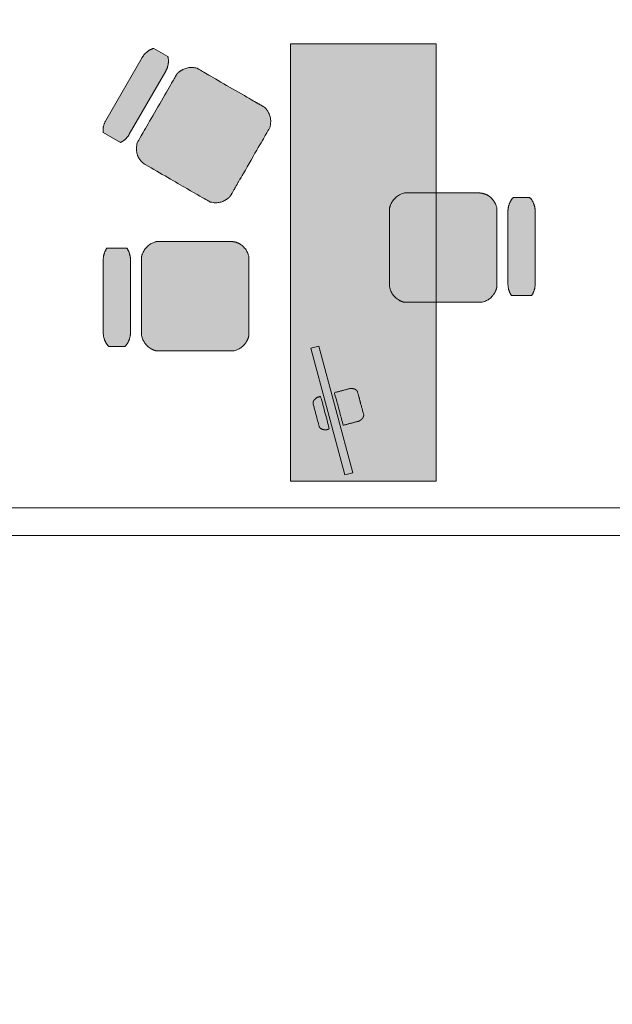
# Model space of a CAD drawing. Header units: millimetres. Extents: x -117530 to 51532, y -61772 to 24900.
# Tile 53 of 175: x -42451 to -40009, y -25754 to -21700. Entities that reach past the tile are written whole.
import ezdxf

# ---------------------------------------------------------------- set-up
doc = ezdxf.new("R2010")
doc.units = ezdxf.units.MM
doc.header["$LTSCALE"] = 254
doc.linetypes.add('Dash Style-6', pattern=[0.833282, 0.416718, -0.416565])
for name, color, linetype, lineweight in [('0.01 None', 7, 'Continuous', 0), ('aanzicht', 7, 'Continuous', 0), ('aanzicht lijn', 7, 'Continuous', 0), ('HATCH_REACTORS', 7, 'Continuous', 0), ('inrichtingen-los', 7, 'Continuous', 0), ('wanden_vloeren ontwerp nieuw', 7, 'Continuous', 0)]:
    doc.layers.add(name, color=color, linetype=linetype, lineweight=lineweight)
picture_1 = doc.add_image_def('image5.jpg', size_in_pixel=(298, 450))
picture_2 = doc.add_image_def('image10.jpg', size_in_pixel=(298, 450))

# ---------------------------------------------------------------- blocks, each defined once
blk = doc.blocks.new('Group-32-1')
at = {"layer": '0.01 None', "linetype": 'Continuous', "lineweight": 0, "true_color": 0x99aa33}
for points in [[(-92190.2, -13741.5), (-92188.4, -13741.5), (-92186.6, -13741.6), (-92184.7, -13741.7), (-92182.9, -13741.9), (-92181.1, -13742.1), (-92179.4, -13742.3), (-92177.6, -13742.6), (-92175.8, -13742.9), (-92174, -13743.3), (-92172.3, -13743.8), (-92170.5, -13744.2), (-92168.8, -13744.7), (-92167.1, -13745.3), (-92165.3, -13745.9), (-92163.6, -13746.5), (-92162, -13747.2), (-92160.3, -13747.9), (-92158.7, -13748.7), (-92157, -13749.5), (-92155.4, -13750.4), (-92153.8, -13751.3), (-92152.3, -13752.2), (-92150.7, -13753.1), (-92149.2, -13754.1), (-92147.7, -13755.2), (-92146.3, -13756.3), (-92144.8, -13757.4), (-92143.4, -13758.5), (-92142, -13759.7), (-92140.7, -13760.9), (-92139.4, -13762.2), (-92138.1, -13763.5), (-92136.8, -13764.8), (-92135.6, -13766.1), (-92134.4, -13767.5), (-92133.2, -13768.9), (-92132.1, -13770.4), (-92131, -13771.8), (-92129.9, -13773.3), (-92128.9, -13774.8), (-92127.9, -13776.4), (-92127, -13778), (-92126.1, -13779.5), (-92125.2, -13781.2), (-92124.4, -13782.8), (-92123.6, -13784.4), (-92122.8, -13786.1), (-92122.1, -13787.8), (-92121.4, -13789.5), (-92120.8, -13791.2), (-92120.2, -13793), (-92119.7, -13794.7), (-92119.2, -13796.5), (-92118.7, -13798.3), (-92118.3, -13800.1), (-92117.9, -13801.9), (-92117.6, -13803.7), (-92117.3, -13805.5), (-92117, -13807.3), (-92116.8, -13809.2), (-92116.7, -13811), (-92116.6, -13812.8), (-92116.5, -13814.7), (-92116.5, -13816.5), (-92116.5, -14116.5), (-92116.5, -14116.5), (-92116.5, -14118.3), (-92116.6, -14120.2), (-92116.7, -14122), (-92116.8, -14123.9), (-92117, -14125.7), (-92117.3, -14127.5), (-92117.6, -14129.3), (-92117.9, -14131.1), (-92118.3, -14132.9), (-92118.7, -14134.7), (-92119.2, -14136.5), (-92119.7, -14138.3), (-92120.2, -14140), (-92120.8, -14141.8), (-92121.4, -14143.5), (-92122.1, -14145.2), (-92122.8, -14146.9), (-92123.6, -14148.6), (-92124.4, -14150.2), (-92125.2, -14151.9), (-92126.1, -14153.5), (-92127, -14155.1), (-92127.9, -14156.6), (-92128.9, -14158.2), (-92129.9, -14159.7), (-92131, -14161.2), (-92132.1, -14162.7), (-92133.2, -14164.1), (-92134.4, -14165.5), (-92135.6, -14166.9), (-92136.8, -14168.2), (-92138.1, -14169.5), (-92139.4, -14170.8), (-92140.7, -14172.1), (-92142, -14173.3), (-92143.4, -14174.5), (-92144.8, -14175.6), (-92146.3, -14176.7), (-92147.7, -14177.8), (-92149.2, -14178.9), (-92150.7, -14179.9), (-92152.3, -14180.8), (-92153.8, -14181.8), (-92155.4, -14182.7), (-92157, -14183.5), (-92158.7, -14184.3), (-92160.3, -14185.1), (-92162, -14185.8), (-92163.6, -14186.5), (-92165.3, -14187.1), (-92167.1, -14187.7), (-92168.8, -14188.3), (-92170.5, -14188.8), (-92172.3, -14189.3), (-92174, -14189.7), (-92175.8, -14190.1), (-92177.6, -14190.4), (-92179.4, -14190.7), (-92181.1, -14190.9), (-92182.9, -14191.1), (-92184.7, -14191.3), (-92186.6, -14191.4), (-92188.4, -14191.5), (-92190.2, -14191.5), (-92484.9, -14191.5), (-92484.9, -14191.5), (-92486.7, -14191.5), (-92488.5, -14191.4), (-92490.3, -14191.3), (-92492.1, -14191.1), (-92493.9, -14190.9), (-92495.7, -14190.7), (-92497.5, -14190.4), (-92499.3, -14190.1), (-92501, -14189.7), (-92502.8, -14189.3), (-92504.6, -14188.8), (-92506.3, -14188.3), (-92508, -14187.7), (-92509.7, -14187.1), (-92511.4, -14186.5), (-92513.1, -14185.8), (-92514.8, -14185.1), (-92516.4, -14184.3), (-92518, -14183.5), (-92519.6, -14182.7), (-92521.2, -14181.8), (-92522.8, -14180.8), (-92524.3, -14179.9), (-92525.8, -14178.9), (-92527.3, -14177.8), (-92528.8, -14176.7), (-92530.2, -14175.6), (-92531.6, -14174.5), (-92533, -14173.3), (-92534.4, -14172.1), (-92535.7, -14170.8), (-92537, -14169.5), (-92538.3, -14168.2), (-92539.5, -14166.9), (-92540.7, -14165.5), (-92541.9, -14164.1), (-92543, -14162.7), (-92544.1, -14161.2), (-92545.1, -14159.7), (-92546.2, -14158.2), (-92547.2, -14156.6), (-92548.1, -14155.1), (-92549, -14153.5), (-92549.9, -14151.9), (-92550.7, -14150.2), (-92551.5, -14148.6), (-92552.3, -14146.9), (-92553, -14145.2), (-92553.7, -14143.5), (-92554.3, -14141.8), (-92554.9, -14140), (-92555.4, -14138.3), (-92555.9, -14136.5), (-92556.4, -14134.7), (-92556.8, -14132.9), (-92557.2, -14131.1), (-92557.5, -14129.3), (-92557.8, -14127.5), (-92558, -14125.7), (-92558.2, -14123.9), (-92558.4, -14122), (-92558.5, -14120.2), (-92558.6, -14118.3), (-92558.6, -14116.5), (-92558.6, -13816.5), (-92558.6, -13816.5), (-92558.6, -13814.7), (-92558.5, -13812.8), (-92558.4, -13811), (-92558.2, -13809.2), (-92558, -13807.3), (-92557.8, -13805.5), (-92557.5, -13803.7), (-92557.2, -13801.9), (-92556.8, -13800.1), (-92556.4, -13798.3), (-92555.9, -13796.5), (-92555.4, -13794.7), (-92554.9, -13793), (-92554.3, -13791.2), (-92553.7, -13789.5), (-92553, -13787.8), (-92552.3, -13786.1), (-92551.5, -13784.4), (-92550.7, -13782.8), (-92549.9, -13781.2), (-92549, -13779.5), (-92548.1, -13778), (-92547.2, -13776.4), (-92546.2, -13774.8), (-92545.1, -13773.3), (-92544.1, -13771.8), (-92543, -13770.4), (-92541.9, -13768.9), (-92540.7, -13767.5), (-92539.5, -13766.1), (-92538.3, -13764.8), (-92537, -13763.5), (-92535.7, -13762.2), (-92534.4, -13760.9), (-92533, -13759.7), (-92531.6, -13758.5), (-92530.2, -13757.4), (-92528.8, -13756.3), (-92527.3, -13755.2), (-92525.8, -13754.1), (-92524.3, -13753.1), (-92522.8, -13752.2), (-92521.2, -13751.3), (-92519.6, -13750.4), (-92518, -13749.5), (-92516.4, -13748.7), (-92514.8, -13747.9), (-92513.1, -13747.2), (-92511.4, -13746.5), (-92509.7, -13745.9), (-92508, -13745.3), (-92506.3, -13744.7), (-92504.6, -13744.2), (-92502.8, -13743.8), (-92501, -13743.3), (-92499.3, -13742.9), (-92497.5, -13742.6), (-92495.7, -13742.3), (-92493.9, -13742.1), (-92492.1, -13741.9), (-92490.3, -13741.7), (-92488.5, -13741.6), (-92486.7, -13741.5), (-92484.9, -13741.5)], [(-91980.1, -13760.9), (-91981.1, -13759.9), (-92048.1, -13759.9), (-92049.2, -13760.9), (-92050.3, -13762.2), (-92051.5, -13763.5), (-92052.6, -13764.8), (-92053.7, -13766.1), (-92054.8, -13767.5), (-92055.8, -13768.9), (-92056.8, -13770.4), (-92057.8, -13771.8), (-92058.7, -13773.3), (-92059.6, -13774.8), (-92060.5, -13776.4), (-92061.3, -13778), (-92062.1, -13779.5), (-92062.9, -13781.2), (-92063.6, -13782.8), (-92064.3, -13784.4), (-92065, -13786.1), (-92065.6, -13787.8), (-92066.2, -13789.5), (-92066.8, -13791.2), (-92067.3, -13793), (-92067.8, -13794.7), (-92068.3, -13796.5), (-92068.7, -13798.3), (-92069, -13800.1), (-92069.4, -13801.9), (-92069.7, -13803.7), (-92069.9, -13805.5), (-92070.1, -13807.3), (-92070.3, -13809.2), (-92070.4, -13811), (-92070.5, -13812.8), (-92070.6, -13814.7), (-92070.6, -13816.5), (-92070.6, -14116.5), (-92070.6, -14118.3), (-92070.5, -14120.2), (-92070.4, -14122), (-92070.3, -14123.9), (-92070.1, -14125.7), (-92069.9, -14127.5), (-92069.7, -14129.3), (-92069.4, -14131.1), (-92069, -14132.9), (-92068.7, -14134.7), (-92068.3, -14136.5), (-92067.8, -14138.3), (-92067.3, -14140), (-92066.8, -14141.8), (-92066.2, -14143.5), (-92065.6, -14145.2), (-92065, -14146.9), (-92064.3, -14148.6), (-92063.6, -14150.2), (-92062.9, -14151.9), (-92062.1, -14153.5), (-92061.3, -14155.1), (-92060.5, -14156.6), (-92059.6, -14158.2), (-92058.7, -14159.7), (-92057.8, -14161.2), (-92056.8, -14162.7), (-92055.9, -14164), (-91973.3, -14164), (-91972.4, -14162.7), (-91971.4, -14161.2), (-91970.5, -14159.7), (-91969.6, -14158.2), (-91968.7, -14156.6), (-91967.9, -14155.1), (-91967.1, -14153.5), (-91966.3, -14151.9), (-91965.6, -14150.2), (-91964.9, -14148.6), (-91964.2, -14146.9), (-91963.6, -14145.2), (-91963, -14143.5), (-91962.4, -14141.8), (-91961.9, -14140), (-91961.4, -14138.3), (-91961, -14136.5), (-91960.5, -14134.7), (-91960.2, -14132.9), (-91959.8, -14131.1), (-91959.6, -14129.3), (-91959.3, -14127.5), (-91959.1, -14125.7), (-91958.9, -14123.9), (-91958.8, -14122), (-91958.7, -14120.2), (-91958.6, -14118.3), (-91958.6, -14116.5), (-91958.6, -13816.5), (-91958.6, -13814.7), (-91958.7, -13812.8), (-91958.8, -13811), (-91958.9, -13809.2), (-91959.1, -13807.3), (-91959.3, -13805.5), (-91959.6, -13803.7), (-91959.8, -13801.9), (-91960.2, -13800.1), (-91960.5, -13798.3), (-91961, -13796.5), (-91961.4, -13794.7), (-91961.9, -13793), (-91962.4, -13791.2), (-91963, -13789.5), (-91963.6, -13787.8), (-91964.2, -13786.1), (-91964.9, -13784.4), (-91965.6, -13782.8), (-91966.3, -13781.2), (-91967.1, -13779.5), (-91967.9, -13778), (-91968.7, -13776.4), (-91969.6, -13774.8), (-91970.5, -13773.3), (-91971.4, -13771.8), (-91972.4, -13770.4), (-91973.4, -13768.9), (-91974.5, -13767.5), (-91975.5, -13766.1), (-91976.6, -13764.8), (-91977.7, -13763.5), (-91978.9, -13762.2)]]:
    blk.add_hatch(color=55, dxfattribs=at).paths.add_polyline_path(points)
at = {"layer": '0.01 None', "color": 1, "lineweight": 0, "flags": 128}
blk.add_lwpolyline([(-91980.1, -13760.9), (-91981.1, -13759.9), (-92048.1, -13759.9), (-92049.2, -13760.9), (-92050.3, -13762.2), (-92051.5, -13763.5), (-92052.6, -13764.8), (-92053.7, -13766.1), (-92054.8, -13767.5), (-92055.8, -13768.9), (-92056.8, -13770.4), (-92057.8, -13771.8), (-92058.7, -13773.3), (-92059.6, -13774.8), (-92060.5, -13776.4), (-92061.3, -13778), (-92062.1, -13779.5), (-92062.9, -13781.2), (-92063.6, -13782.8), (-92064.3, -13784.4), (-92065, -13786.1), (-92065.6, -13787.8), (-92066.2, -13789.5), (-92066.8, -13791.2), (-92067.3, -13793), (-92067.8, -13794.7), (-92068.3, -13796.5), (-92068.7, -13798.3), (-92069, -13800.1), (-92069.4, -13801.9), (-92069.7, -13803.7), (-92069.9, -13805.5), (-92070.1, -13807.3), (-92070.3, -13809.2), (-92070.4, -13811), (-92070.5, -13812.8), (-92070.6, -13814.7), (-92070.6, -13816.5), (-92070.6, -14116.5), (-92070.6, -14118.3), (-92070.5, -14120.2), (-92070.4, -14122), (-92070.3, -14123.9), (-92070.1, -14125.7), (-92069.9, -14127.5), (-92069.7, -14129.3), (-92069.4, -14131.1), (-92069, -14132.9), (-92068.7, -14134.7), (-92068.3, -14136.5), (-92067.8, -14138.3), (-92067.3, -14140), (-92066.8, -14141.8), (-92066.2, -14143.5), (-92065.6, -14145.2), (-92065, -14146.9), (-92064.3, -14148.6), (-92063.6, -14150.2), (-92062.9, -14151.9), (-92062.1, -14153.5), (-92061.3, -14155.1), (-92060.5, -14156.6), (-92059.6, -14158.2), (-92058.7, -14159.7), (-92057.8, -14161.2), (-92056.8, -14162.7), (-92055.9, -14164), (-91973.3, -14164), (-91972.4, -14162.7), (-91971.4, -14161.2), (-91970.5, -14159.7), (-91969.6, -14158.2), (-91968.7, -14156.6), (-91967.9, -14155.1), (-91967.1, -14153.5), (-91966.3, -14151.9), (-91965.6, -14150.2), (-91964.9, -14148.6), (-91964.2, -14146.9), (-91963.6, -14145.2), (-91963, -14143.5), (-91962.4, -14141.8), (-91961.9, -14140), (-91961.4, -14138.3), (-91961, -14136.5), (-91960.5, -14134.7), (-91960.2, -14132.9), (-91959.8, -14131.1), (-91959.6, -14129.3), (-91959.3, -14127.5), (-91959.1, -14125.7), (-91958.9, -14123.9), (-91958.8, -14122), (-91958.7, -14120.2), (-91958.6, -14118.3), (-91958.6, -14116.5), (-91958.6, -13816.5), (-91958.6, -13814.7), (-91958.7, -13812.8), (-91958.8, -13811), (-91958.9, -13809.2), (-91959.1, -13807.3), (-91959.3, -13805.5), (-91959.6, -13803.7), (-91959.8, -13801.9), (-91960.2, -13800.1), (-91960.5, -13798.3), (-91961, -13796.5), (-91961.4, -13794.7), (-91961.9, -13793), (-91962.4, -13791.2), (-91963, -13789.5), (-91963.6, -13787.8), (-91964.2, -13786.1), (-91964.9, -13784.4), (-91965.6, -13782.8), (-91966.3, -13781.2), (-91967.1, -13779.5), (-91967.9, -13778), (-91968.7, -13776.4), (-91969.6, -13774.8), (-91970.5, -13773.3), (-91971.4, -13771.8), (-91972.4, -13770.4), (-91973.4, -13768.9), (-91974.5, -13767.5), (-91975.5, -13766.1), (-91976.6, -13764.8), (-91977.7, -13763.5), (-91978.9, -13762.2)], close=True, dxfattribs=at)
at = {"layer": '0.01 None', "color": 1, "lineweight": 0}
blk.add_open_spline([(-92190.2, -13741.5, -28800), (-92170.4, -13741.5, -28800), (-92136.2, -13761.6, -28800), (-92116.5, -13796.4, -28800), (-92116.5, -13816.5, -28800), (-92116.5, -14116.5, -28800), (-92116.5, -14136.6, -28800), (-92136.2, -14171.4, -28800), (-92170.4, -14191.5, -28800), (-92190.2, -14191.5, -28800), (-92484.9, -14191.5, -28800), (-92504.6, -14191.5, -28800), (-92538.8, -14171.4, -28800), (-92558.6, -14136.6, -28800), (-92558.6, -14116.5, -28800), (-92558.6, -13816.5, -28800), (-92558.6, -13796.4, -28800), (-92538.8, -13761.6, -28800), (-92504.6, -13741.5, -28800), (-92484.9, -13741.5, -28800), (-92190.2, -13741.5, -28800)], degree=2, dxfattribs=at)
blk = doc.blocks.new('Group-119-1')
at = {"layer": 'inrichtingen-los', "linetype": 'Continuous', "lineweight": 0, "true_color": 0xdddddd}
blk.add_hatch(color=254, dxfattribs=at).paths.add_polyline_path([(-92366.8, -13127.9), (-92966.8, -13127.9), (-92966.8, -14927.9), (-92366.8, -14927.9)])
at = {"layer": 'inrichtingen-los', "color": 17, "lineweight": 0, "flags": 128}
blk.add_lwpolyline([(-92366.8, -13127.9), (-92966.8, -13127.9), (-92966.8, -14927.9), (-92366.8, -14927.9)], close=True, dxfattribs=at)
at = {"layer": 'aanzicht lijn'}
image = blk.add_image(picture_1, insert=(-92966.8, -13127.9, -28800), size_in_units=(600, 1800), dxfattribs=at)
image.dxf.v_pixel = (0, -4)
image.dxf.flags = 7
blk = doc.blocks.new('Group-120-1')
at = {"layer": 'aanzicht', "color": 2, "lineweight": 0, "flags": 128}
blk.add_lwpolyline([(-92743, -14902.1), (-92882.6, -14381), (-92850, -14372.2), (-92710.4, -14893.4)], close=True, dxfattribs=at)
at = {"layer": 'aanzicht lijn', "color": 2, "lineweight": 0}
for points, knots in [([(-92749.6, -14698.1, -28800), (-92718.1, -14689.7, -28800), (-92686.5, -14681.2, -28800), (-92682.4, -14680.1, -28800), (-92669.8, -14670.3, -28800), (-92664.4, -14657.7, -28800), (-92665.2, -14654.7, -28800), (-92678.1, -14606.9, -28800), (-92690.9, -14559.2, -28800), (-92691.7, -14556.2, -28800), (-92702.6, -14548, -28800), (-92718.4, -14545.8, -28800), (-92722.5, -14546.8, -28800), (-92754.1, -14555.3, -28800), (-92785.6, -14563.8, -28800), (-92767.6, -14630.9, -28800), (-92749.6, -14698.1, -28800)], [0, 0, 0, 1, 1, 2, 3, 4, 4, 5, 5, 6, 7, 8, 8, 9, 9, 10, 10, 10]), ([(-92873.3, -14611.3, -28800), (-92860.9, -14657.5, -28800), (-92848.5, -14703.8, -28800), (-92847.7, -14706.8, -28800), (-92836.7, -14715, -28800), (-92820.9, -14717.2, -28800), (-92816.8, -14716.1, -28800), (-92811.7, -14714.8, -28800), (-92806.6, -14713.4, -28800), (-92824.6, -14646.2, -28800), (-92842.6, -14579, -28800), (-92847.7, -14580.4, -28800), (-92852.8, -14581.8, -28800), (-92856.9, -14582.9, -28800), (-92869.5, -14592.7, -28800), (-92874.9, -14605.3, -28800), (-92873.3, -14611.3, -28800)], [0, 0, 0, 1, 1, 2, 3, 4, 4, 5, 5, 6, 6, 7, 7, 8, 9, 10, 10, 10])]:
    blk.add_open_spline(points, degree=2, knots=knots, dxfattribs=at)
blk = doc.blocks.new('Group-121-1')
at = {"layer": 'wanden_vloeren ontwerp nieuw', "color": 3}
for name in ['Group-119-1', 'Group-120-1']:
    blk.add_blockref(name, (0, 0), dxfattribs=at)
blk = doc.blocks.new('Group-148-1')
at = {"layer": '0.01 None', "linetype": 'Continuous', "lineweight": 0, "true_color": 0x99aa33}
for points in [[(-93212.3, -13941.5), (-93210.5, -13941.5), (-93208.7, -13941.6), (-93206.9, -13941.7), (-93205, -13941.9), (-93203.3, -13942.1), (-93201.5, -13942.3), (-93199.7, -13942.6), (-93197.9, -13942.9), (-93196.1, -13943.3), (-93194.4, -13943.8), (-93192.6, -13944.2), (-93190.9, -13944.7), (-93189.2, -13945.3), (-93187.4, -13945.9), (-93185.8, -13946.5), (-93184.1, -13947.2), (-93182.4, -13947.9), (-93180.8, -13948.7), (-93179.1, -13949.5), (-93177.5, -13950.4), (-93176, -13951.3), (-93174.4, -13952.2), (-93172.9, -13953.1), (-93171.3, -13954.1), (-93169.8, -13955.2), (-93168.4, -13956.3), (-93166.9, -13957.4), (-93165.5, -13958.5), (-93164.1, -13959.7), (-93162.8, -13960.9), (-93161.5, -13962.2), (-93160.2, -13963.5), (-93158.9, -13964.8), (-93157.7, -13966.1), (-93156.5, -13967.5), (-93155.3, -13968.9), (-93154.2, -13970.4), (-93153.1, -13971.8), (-93152, -13973.3), (-93151, -13974.8), (-93150, -13976.4), (-93149.1, -13978), (-93148.2, -13979.5), (-93147.3, -13981.2), (-93146.5, -13982.8), (-93145.7, -13984.4), (-93144.9, -13986.1), (-93144.2, -13987.8), (-93143.5, -13989.5), (-93142.9, -13991.2), (-93142.3, -13993), (-93141.8, -13994.7), (-93141.3, -13996.5), (-93140.8, -13998.3), (-93140.4, -14000.1), (-93140, -14001.9), (-93139.7, -14003.7), (-93139.4, -14005.5), (-93139.1, -14007.3), (-93138.9, -14009.2), (-93138.8, -14011), (-93138.7, -14012.8), (-93138.6, -14014.7), (-93138.6, -14016.5), (-93138.6, -14316.5), (-93138.6, -14316.5), (-93138.6, -14318.3), (-93138.7, -14320.2), (-93138.8, -14322), (-93138.9, -14323.9), (-93139.1, -14325.7), (-93139.4, -14327.5), (-93139.7, -14329.3), (-93140, -14331.1), (-93140.4, -14332.9), (-93140.8, -14334.7), (-93141.3, -14336.5), (-93141.8, -14338.3), (-93142.3, -14340), (-93142.9, -14341.8), (-93143.5, -14343.5), (-93144.2, -14345.2), (-93144.9, -14346.9), (-93145.7, -14348.6), (-93146.5, -14350.2), (-93147.3, -14351.9), (-93148.2, -14353.5), (-93149.1, -14355.1), (-93150, -14356.6), (-93151, -14358.2), (-93152, -14359.7), (-93153.1, -14361.2), (-93154.2, -14362.7), (-93155.3, -14364.1), (-93156.5, -14365.5), (-93157.7, -14366.9), (-93158.9, -14368.2), (-93160.2, -14369.5), (-93161.5, -14370.8), (-93162.8, -14372.1), (-93164.1, -14373.3), (-93165.5, -14374.5), (-93166.9, -14375.6), (-93168.4, -14376.7), (-93169.8, -14377.8), (-93171.3, -14378.9), (-93172.9, -14379.9), (-93174.4, -14380.8), (-93176, -14381.8), (-93177.5, -14382.7), (-93179.1, -14383.5), (-93180.8, -14384.3), (-93182.4, -14385.1), (-93184.1, -14385.8), (-93185.8, -14386.5), (-93187.4, -14387.1), (-93189.2, -14387.7), (-93190.9, -14388.3), (-93192.6, -14388.8), (-93194.4, -14389.3), (-93196.1, -14389.7), (-93197.9, -14390.1), (-93199.7, -14390.4), (-93201.5, -14390.7), (-93203.3, -14390.9), (-93205, -14391.1), (-93206.9, -14391.3), (-93208.7, -14391.4), (-93210.5, -14391.5), (-93212.3, -14391.5), (-93507, -14391.5), (-93507, -14391.5), (-93508.8, -14391.5), (-93510.6, -14391.4), (-93512.4, -14391.3), (-93514.2, -14391.1), (-93516, -14390.9), (-93517.8, -14390.7), (-93519.6, -14390.4), (-93521.4, -14390.1), (-93523.2, -14389.7), (-93524.9, -14389.3), (-93526.7, -14388.8), (-93528.4, -14388.3), (-93530.1, -14387.7), (-93531.8, -14387.1), (-93533.5, -14386.5), (-93535.2, -14385.8), (-93536.9, -14385.1), (-93538.5, -14384.3), (-93540.1, -14383.5), (-93541.7, -14382.7), (-93543.3, -14381.8), (-93544.9, -14380.8), (-93546.4, -14379.9), (-93547.9, -14378.9), (-93549.4, -14377.8), (-93550.9, -14376.7), (-93552.3, -14375.6), (-93553.8, -14374.5), (-93555.1, -14373.3), (-93556.5, -14372.1), (-93557.8, -14370.8), (-93559.1, -14369.5), (-93560.4, -14368.2), (-93561.6, -14366.9), (-93562.8, -14365.5), (-93564, -14364.1), (-93565.1, -14362.7), (-93566.2, -14361.2), (-93567.3, -14359.7), (-93568.3, -14358.2), (-93569.3, -14356.6), (-93570.2, -14355.1), (-93571.1, -14353.5), (-93572, -14351.9), (-93572.8, -14350.2), (-93573.6, -14348.6), (-93574.4, -14346.9), (-93575.1, -14345.2), (-93575.8, -14343.5), (-93576.4, -14341.8), (-93577, -14340), (-93577.5, -14338.3), (-93578, -14336.5), (-93578.5, -14334.7), (-93578.9, -14332.9), (-93579.3, -14331.1), (-93579.6, -14329.3), (-93579.9, -14327.5), (-93580.1, -14325.7), (-93580.3, -14323.9), (-93580.5, -14322), (-93580.6, -14320.2), (-93580.7, -14318.3), (-93580.7, -14316.5), (-93580.7, -14016.5), (-93580.7, -14016.5), (-93580.7, -14014.7), (-93580.6, -14012.8), (-93580.5, -14011), (-93580.3, -14009.2), (-93580.1, -14007.3), (-93579.9, -14005.5), (-93579.6, -14003.7), (-93579.3, -14001.9), (-93578.9, -14000.1), (-93578.5, -13998.3), (-93578, -13996.5), (-93577.5, -13994.7), (-93577, -13993), (-93576.4, -13991.2), (-93575.8, -13989.5), (-93575.1, -13987.8), (-93574.4, -13986.1), (-93573.6, -13984.4), (-93572.8, -13982.8), (-93572, -13981.2), (-93571.1, -13979.5), (-93570.2, -13978), (-93569.3, -13976.4), (-93568.3, -13974.8), (-93567.3, -13973.3), (-93566.2, -13971.8), (-93565.1, -13970.4), (-93564, -13968.9), (-93562.8, -13967.5), (-93561.6, -13966.1), (-93560.4, -13964.8), (-93559.1, -13963.5), (-93557.8, -13962.2), (-93556.5, -13960.9), (-93555.1, -13959.7), (-93553.8, -13958.5), (-93552.3, -13957.4), (-93550.9, -13956.3), (-93549.4, -13955.2), (-93547.9, -13954.1), (-93546.4, -13953.1), (-93544.9, -13952.2), (-93543.3, -13951.3), (-93541.7, -13950.4), (-93540.1, -13949.5), (-93538.5, -13948.7), (-93536.9, -13947.9), (-93535.2, -13947.2), (-93533.5, -13946.5), (-93531.8, -13945.9), (-93530.1, -13945.3), (-93528.4, -13944.7), (-93526.7, -13944.2), (-93524.9, -13943.8), (-93523.2, -13943.3), (-93521.4, -13942.9), (-93519.6, -13942.6), (-93517.8, -13942.3), (-93516, -13942.1), (-93514.2, -13941.9), (-93512.4, -13941.7), (-93510.6, -13941.6), (-93508.8, -13941.5), (-93507, -13941.5)], [(-93717.1, -14372.1), (-93716.1, -14373.1), (-93649.1, -14373.1), (-93648, -14372.1), (-93646.8, -14370.8), (-93645.7, -14369.5), (-93644.6, -14368.2), (-93643.5, -14366.9), (-93642.4, -14365.5), (-93641.4, -14364.1), (-93640.4, -14362.7), (-93639.4, -14361.2), (-93638.5, -14359.7), (-93637.6, -14358.2), (-93636.7, -14356.6), (-93635.9, -14355.1), (-93635, -14353.5), (-93634.3, -14351.9), (-93633.5, -14350.2), (-93632.8, -14348.6), (-93632.2, -14346.9), (-93631.5, -14345.2), (-93630.9, -14343.5), (-93630.4, -14341.8), (-93629.9, -14340), (-93629.4, -14338.3), (-93628.9, -14336.5), (-93628.5, -14334.7), (-93628.1, -14332.9), (-93627.8, -14331.1), (-93627.5, -14329.3), (-93627.3, -14327.5), (-93627, -14325.7), (-93626.9, -14323.9), (-93626.7, -14322), (-93626.6, -14320.2), (-93626.6, -14318.3), (-93626.6, -14316.5), (-93626.6, -14016.5), (-93626.6, -14014.7), (-93626.6, -14012.8), (-93626.7, -14011), (-93626.9, -14009.2), (-93627, -14007.3), (-93627.3, -14005.5), (-93627.5, -14003.7), (-93627.8, -14001.9), (-93628.1, -14000.1), (-93628.5, -13998.3), (-93628.9, -13996.5), (-93629.4, -13994.7), (-93629.9, -13993), (-93630.4, -13991.2), (-93630.9, -13989.5), (-93631.5, -13987.8), (-93632.2, -13986.1), (-93632.8, -13984.4), (-93633.5, -13982.8), (-93634.3, -13981.2), (-93635, -13979.5), (-93635.9, -13978), (-93636.7, -13976.4), (-93637.6, -13974.8), (-93638.5, -13973.3), (-93639.4, -13971.8), (-93640.4, -13970.4), (-93641.3, -13969.1), (-93723.8, -13969.1), (-93724.8, -13970.4), (-93725.7, -13971.8), (-93726.7, -13973.3), (-93727.6, -13974.8), (-93728.4, -13976.4), (-93729.3, -13978), (-93730.1, -13979.5), (-93730.9, -13981.2), (-93731.6, -13982.8), (-93732.3, -13984.4), (-93733, -13986.1), (-93733.6, -13987.8), (-93734.2, -13989.5), (-93734.8, -13991.2), (-93735.3, -13993), (-93735.8, -13994.7), (-93736.2, -13996.5), (-93736.6, -13998.3), (-93737, -14000.1), (-93737.3, -14001.9), (-93737.6, -14003.7), (-93737.9, -14005.5), (-93738.1, -14007.3), (-93738.3, -14009.2), (-93738.4, -14011), (-93738.5, -14012.8), (-93738.6, -14014.7), (-93738.6, -14016.5), (-93738.6, -14316.5), (-93738.6, -14318.3), (-93738.5, -14320.2), (-93738.4, -14322), (-93738.3, -14323.9), (-93738.1, -14325.7), (-93737.9, -14327.5), (-93737.6, -14329.3), (-93737.3, -14331.1), (-93737, -14332.9), (-93736.6, -14334.7), (-93736.2, -14336.5), (-93735.8, -14338.3), (-93735.3, -14340), (-93734.8, -14341.8), (-93734.2, -14343.5), (-93733.6, -14345.2), (-93733, -14346.9), (-93732.3, -14348.6), (-93731.6, -14350.2), (-93730.9, -14351.9), (-93730.1, -14353.5), (-93729.3, -14355.1), (-93728.4, -14356.6), (-93727.6, -14358.2), (-93726.7, -14359.7), (-93725.7, -14361.2), (-93724.8, -14362.7), (-93723.8, -14364.1), (-93722.7, -14365.5), (-93721.7, -14366.9), (-93720.6, -14368.2), (-93719.4, -14369.5), (-93718.3, -14370.8)]]:
    blk.add_hatch(color=55, dxfattribs=at).paths.add_polyline_path(points)
at = {"layer": '0.01 None', "color": 1, "lineweight": 0, "flags": 128}
blk.add_lwpolyline([(-93717.1, -14372.1), (-93716.1, -14373.1), (-93649.1, -14373.1), (-93648, -14372.1), (-93646.8, -14370.8), (-93645.7, -14369.5), (-93644.6, -14368.2), (-93643.5, -14366.9), (-93642.4, -14365.5), (-93641.4, -14364.1), (-93640.4, -14362.7), (-93639.4, -14361.2), (-93638.5, -14359.7), (-93637.6, -14358.2), (-93636.7, -14356.6), (-93635.9, -14355.1), (-93635, -14353.5), (-93634.3, -14351.9), (-93633.5, -14350.2), (-93632.8, -14348.6), (-93632.2, -14346.9), (-93631.5, -14345.2), (-93630.9, -14343.5), (-93630.4, -14341.8), (-93629.9, -14340), (-93629.4, -14338.3), (-93628.9, -14336.5), (-93628.5, -14334.7), (-93628.1, -14332.9), (-93627.8, -14331.1), (-93627.5, -14329.3), (-93627.3, -14327.5), (-93627, -14325.7), (-93626.9, -14323.9), (-93626.7, -14322), (-93626.6, -14320.2), (-93626.6, -14318.3), (-93626.6, -14316.5), (-93626.6, -14016.5), (-93626.6, -14014.7), (-93626.6, -14012.8), (-93626.7, -14011), (-93626.9, -14009.2), (-93627, -14007.3), (-93627.3, -14005.5), (-93627.5, -14003.7), (-93627.8, -14001.9), (-93628.1, -14000.1), (-93628.5, -13998.3), (-93628.9, -13996.5), (-93629.4, -13994.7), (-93629.9, -13993), (-93630.4, -13991.2), (-93630.9, -13989.5), (-93631.5, -13987.8), (-93632.2, -13986.1), (-93632.8, -13984.4), (-93633.5, -13982.8), (-93634.3, -13981.2), (-93635, -13979.5), (-93635.9, -13978), (-93636.7, -13976.4), (-93637.6, -13974.8), (-93638.5, -13973.3), (-93639.4, -13971.8), (-93640.4, -13970.4), (-93641.3, -13969.1), (-93723.8, -13969.1), (-93724.8, -13970.4), (-93725.7, -13971.8), (-93726.7, -13973.3), (-93727.6, -13974.8), (-93728.4, -13976.4), (-93729.3, -13978), (-93730.1, -13979.5), (-93730.9, -13981.2), (-93731.6, -13982.8), (-93732.3, -13984.4), (-93733, -13986.1), (-93733.6, -13987.8), (-93734.2, -13989.5), (-93734.8, -13991.2), (-93735.3, -13993), (-93735.8, -13994.7), (-93736.2, -13996.5), (-93736.6, -13998.3), (-93737, -14000.1), (-93737.3, -14001.9), (-93737.6, -14003.7), (-93737.9, -14005.5), (-93738.1, -14007.3), (-93738.3, -14009.2), (-93738.4, -14011), (-93738.5, -14012.8), (-93738.6, -14014.7), (-93738.6, -14016.5), (-93738.6, -14316.5), (-93738.6, -14318.3), (-93738.5, -14320.2), (-93738.4, -14322), (-93738.3, -14323.9), (-93738.1, -14325.7), (-93737.9, -14327.5), (-93737.6, -14329.3), (-93737.3, -14331.1), (-93737, -14332.9), (-93736.6, -14334.7), (-93736.2, -14336.5), (-93735.8, -14338.3), (-93735.3, -14340), (-93734.8, -14341.8), (-93734.2, -14343.5), (-93733.6, -14345.2), (-93733, -14346.9), (-93732.3, -14348.6), (-93731.6, -14350.2), (-93730.9, -14351.9), (-93730.1, -14353.5), (-93729.3, -14355.1), (-93728.4, -14356.6), (-93727.6, -14358.2), (-93726.7, -14359.7), (-93725.7, -14361.2), (-93724.8, -14362.7), (-93723.8, -14364.1), (-93722.7, -14365.5), (-93721.7, -14366.9), (-93720.6, -14368.2), (-93719.4, -14369.5), (-93718.3, -14370.8)], close=True, dxfattribs=at)
at = {"layer": '0.01 None', "color": 1, "lineweight": 0}
blk.add_open_spline([(-93212.3, -13941.5, -28800), (-93192.5, -13941.5, -28800), (-93158.3, -13961.6, -28800), (-93138.6, -13996.4, -28800), (-93138.6, -14016.5, -28800), (-93138.6, -14316.5, -28800), (-93138.6, -14336.6, -28800), (-93158.3, -14371.4, -28800), (-93192.5, -14391.5, -28800), (-93212.3, -14391.5, -28800), (-93507, -14391.5, -28800), (-93526.8, -14391.5, -28800), (-93560.9, -14371.4, -28800), (-93580.7, -14336.6, -28800), (-93580.7, -14316.5, -28800), (-93580.7, -14016.5, -28800), (-93580.7, -13996.4, -28800), (-93560.9, -13961.6, -28800), (-93526.8, -13941.5, -28800), (-93507, -13941.5, -28800), (-93212.3, -13941.5, -28800)], degree=2, dxfattribs=at)
blk = doc.blocks.new('Group-149-1')
at = {"layer": '0.01 None', "linetype": 'Continuous', "lineweight": 0, "true_color": 0xafcf30}
for points in [[(-93532, -13146.5), (-93530.6, -13146.1), (-93472.6, -13179.6), (-93472.2, -13181.1), (-93471.8, -13182.8), (-93471.4, -13184.4), (-93471.1, -13186.1), (-93470.9, -13187.9), (-93470.6, -13189.6), (-93470.4, -13191.3), (-93470.3, -13193.1), (-93470.2, -13194.8), (-93470.1, -13196.6), (-93470.1, -13198.4), (-93470.1, -13200.1), (-93470.1, -13201.9), (-93470.2, -13203.7), (-93470.4, -13205.5), (-93470.6, -13207.3), (-93470.8, -13209), (-93471, -13210.8), (-93471.3, -13212.6), (-93471.7, -13214.4), (-93472, -13216.2), (-93472.5, -13217.9), (-93472.9, -13219.7), (-93473.4, -13221.4), (-93474, -13223.2), (-93474.5, -13224.9), (-93475.1, -13226.6), (-93475.8, -13228.4), (-93476.5, -13230.1), (-93477.2, -13231.7), (-93478, -13233.4), (-93478.8, -13235.1), (-93479.6, -13236.7), (-93480.5, -13238.3), (-93481.4, -13239.9), (-93631.4, -13499.8), (-93632.3, -13501.3), (-93633.3, -13502.9), (-93634.3, -13504.4), (-93635.3, -13506), (-93636.4, -13507.5), (-93637.5, -13508.9), (-93638.6, -13510.4), (-93639.8, -13511.8), (-93641, -13513.2), (-93642.2, -13514.6), (-93643.4, -13515.9), (-93644.7, -13517.2), (-93646, -13518.5), (-93647.3, -13519.7), (-93648.7, -13520.9), (-93650, -13522.1), (-93651.4, -13523.3), (-93652.8, -13524.4), (-93654.3, -13525.5), (-93655.7, -13526.5), (-93657.2, -13527.5), (-93658.7, -13528.5), (-93660.2, -13529.4), (-93661.7, -13530.3), (-93663.3, -13531.2), (-93664.9, -13532), (-93666.4, -13532.8), (-93667.9, -13533.5), (-93739.4, -13492.2), (-93739.5, -13490.6), (-93739.6, -13488.9), (-93739.7, -13487.1), (-93739.7, -13485.3), (-93739.7, -13483.6), (-93739.6, -13481.8), (-93739.5, -13480), (-93739.4, -13478.2), (-93739.2, -13476.4), (-93739, -13474.6), (-93738.7, -13472.9), (-93738.4, -13471.1), (-93738.1, -13469.3), (-93737.7, -13467.5), (-93737.3, -13465.8), (-93736.8, -13464), (-93736.3, -13462.2), (-93735.8, -13460.5), (-93735.2, -13458.8), (-93734.6, -13457), (-93734, -13455.3), (-93733.3, -13453.6), (-93732.6, -13451.9), (-93731.8, -13450.3), (-93731, -13448.6), (-93730.2, -13447), (-93729.3, -13445.3), (-93728.4, -13443.7), (-93578.4, -13183.9), (-93577.5, -13182.3), (-93576.5, -13180.8), (-93575.5, -13179.2), (-93574.4, -13177.7), (-93573.4, -13176.2), (-93572.3, -13174.8), (-93571.2, -13173.3), (-93570, -13171.9), (-93568.8, -13170.5), (-93567.6, -13169.1), (-93566.3, -13167.8), (-93565.1, -13166.5), (-93563.8, -13165.2), (-93562.5, -13164), (-93561.1, -13162.7), (-93559.7, -13161.6), (-93558.3, -13160.4), (-93556.9, -13159.3), (-93555.5, -13158.2), (-93554, -13157.2), (-93552.6, -13156.2), (-93551.1, -13155.2), (-93549.6, -13154.2), (-93548, -13153.3), (-93546.5, -13152.5), (-93544.9, -13151.7), (-93543.3, -13150.9), (-93541.8, -13150.1), (-93540.2, -13149.4), (-93538.6, -13148.8), (-93536.9, -13148.2), (-93535.3, -13147.6), (-93533.7, -13147)], [(-93565.3, -13624.5), (-93566.9, -13623.6), (-93568.4, -13622.6), (-93569.9, -13621.6), (-93571.4, -13620.6), (-93572.9, -13619.5), (-93574.3, -13618.4), (-93575.7, -13617.2), (-93577.1, -13616), (-93578.4, -13614.8), (-93579.7, -13613.6), (-93581, -13612.3), (-93582.3, -13611), (-93583.5, -13609.6), (-93584.6, -13608.3), (-93585.8, -13606.9), (-93586.9, -13605.4), (-93588, -13604), (-93589, -13602.5), (-93590, -13601), (-93591, -13599.4), (-93591.9, -13597.9), (-93592.8, -13596.3), (-93593.7, -13594.7), (-93594.5, -13593.1), (-93595.2, -13591.4), (-93596, -13589.7), (-93596.7, -13588.1), (-93597.3, -13586.4), (-93597.9, -13584.6), (-93598.5, -13582.9), (-93599, -13581.2), (-93599.5, -13579.4), (-93599.9, -13577.6), (-93600.3, -13575.8), (-93600.7, -13574.1), (-93601, -13572.3), (-93601.2, -13570.4), (-93601.4, -13568.6), (-93601.6, -13566.8), (-93601.7, -13565), (-93601.8, -13563.1), (-93601.9, -13561.3), (-93601.8, -13559.5), (-93601.8, -13557.7), (-93601.7, -13555.8), (-93601.6, -13554), (-93601.4, -13552.2), (-93601.1, -13550.3), (-93600.9, -13548.5), (-93600.6, -13546.7), (-93600.2, -13544.9), (-93599.8, -13543.1), (-93599.3, -13541.3), (-93598.9, -13539.6), (-93598.3, -13537.8), (-93597.7, -13536.1), (-93597.1, -13534.3), (-93596.5, -13532.6), (-93595.8, -13530.9), (-93595, -13529.2), (-93594.2, -13527.6), (-93593.4, -13525.9), (-93592.6, -13524.3), (-93591.7, -13522.7), (-93441.7, -13262.9), (-93441.7, -13262.9), (-93440.7, -13261.3), (-93439.7, -13259.7), (-93438.7, -13258.2), (-93437.7, -13256.7), (-93436.6, -13255.2), (-93435.5, -13253.7), (-93434.3, -13252.3), (-93433.1, -13250.9), (-93431.9, -13249.5), (-93430.6, -13248.2), (-93429.3, -13246.9), (-93428, -13245.6), (-93426.7, -13244.4), (-93425.3, -13243.1), (-93423.9, -13242), (-93422.4, -13240.8), (-93421, -13239.7), (-93419.5, -13238.6), (-93418, -13237.6), (-93416.4, -13236.6), (-93414.9, -13235.6), (-93413.3, -13234.7), (-93411.7, -13233.8), (-93410.1, -13233), (-93408.4, -13232.2), (-93406.8, -13231.4), (-93405.1, -13230.7), (-93403.4, -13230), (-93401.7, -13229.4), (-93399.9, -13228.8), (-93398.2, -13228.2), (-93396.4, -13227.7), (-93394.7, -13227.3), (-93392.9, -13226.8), (-93391.1, -13226.5), (-93389.3, -13226.1), (-93387.5, -13225.8), (-93385.7, -13225.6), (-93383.9, -13225.4), (-93382.1, -13225.2), (-93380.3, -13225.1), (-93378.5, -13225.1), (-93376.7, -13225), (-93374.9, -13225.1), (-93373, -13225.1), (-93371.2, -13225.2), (-93369.4, -13225.4), (-93367.6, -13225.6), (-93365.8, -13225.9), (-93364, -13226.2), (-93362.3, -13226.5), (-93360.5, -13226.9), (-93358.7, -13227.3), (-93357, -13227.8), (-93355.2, -13228.3), (-93353.5, -13228.8), (-93351.8, -13229.4), (-93350.1, -13230.1), (-93348.4, -13230.7), (-93346.8, -13231.5), (-93345.1, -13232.2), (-93343.5, -13233), (-93341.9, -13233.9), (-93340.3, -13234.8), (-93085.1, -13382.1), (-93083.5, -13383.1), (-93082, -13384), (-93080.5, -13385), (-93079, -13386.1), (-93077.6, -13387.1), (-93076.1, -13388.2), (-93074.7, -13389.4), (-93073.4, -13390.6), (-93072, -13391.8), (-93070.7, -13393), (-93069.4, -13394.3), (-93068.2, -13395.6), (-93067, -13397), (-93065.8, -13398.3), (-93064.6, -13399.7), (-93063.5, -13401.2), (-93062.5, -13402.6), (-93061.4, -13404.1), (-93060.4, -13405.6), (-93059.4, -13407.2), (-93058.5, -13408.7), (-93057.6, -13410.3), (-93056.8, -13411.9), (-93056, -13413.5), (-93055.2, -13415.2), (-93054.5, -13416.9), (-93053.8, -13418.5), (-93053.1, -13420.2), (-93052.5, -13422), (-93052, -13423.7), (-93051.4, -13425.4), (-93051, -13427.2), (-93050.5, -13429), (-93050.1, -13430.8), (-93049.8, -13432.6), (-93049.5, -13434.4), (-93049.2, -13436.2), (-93049, -13438), (-93048.8, -13439.8), (-93048.7, -13441.6), (-93048.6, -13443.5), (-93048.6, -13445.3), (-93048.6, -13447.1), (-93048.6, -13449), (-93048.7, -13450.8), (-93048.9, -13452.6), (-93049.1, -13454.4), (-93049.3, -13456.3), (-93049.6, -13458.1), (-93049.9, -13459.9), (-93050.2, -13461.7), (-93050.6, -13463.5), (-93051.1, -13465.3), (-93051.6, -13467), (-93052.1, -13468.8), (-93052.7, -13470.5), (-93053.3, -13472.3), (-93054, -13474), (-93054.7, -13475.7), (-93055.4, -13477.4), (-93056.2, -13479), (-93057, -13480.7), (-93057.9, -13482.3), (-93058.8, -13483.9), (-93208.8, -13743.7), (-93209.7, -13745.3), (-93210.7, -13746.9), (-93211.7, -13748.4), (-93212.8, -13749.9), (-93213.9, -13751.4), (-93215, -13752.9), (-93216.1, -13754.3), (-93217.3, -13755.7), (-93218.5, -13757.1), (-93219.8, -13758.4), (-93221.1, -13759.7), (-93222.4, -13761), (-93223.8, -13762.3), (-93225.1, -13763.5), (-93226.6, -13764.6), (-93228, -13765.8), (-93229.5, -13766.9), (-93230.9, -13768), (-93232.5, -13769), (-93234, -13770), (-93235.6, -13771), (-93237.1, -13771.9), (-93238.7, -13772.8), (-93240.4, -13773.6), (-93242, -13774.4), (-93243.7, -13775.2), (-93245.4, -13775.9), (-93247.1, -13776.6), (-93248.8, -13777.2), (-93250.5, -13777.8), (-93252.2, -13778.4), (-93254, -13778.9), (-93255.8, -13779.3), (-93257.5, -13779.8), (-93259.3, -13780.1), (-93261.1, -13780.5), (-93262.9, -13780.8), (-93264.7, -13781), (-93266.5, -13781.2), (-93268.3, -13781.4), (-93270.1, -13781.5), (-93272, -13781.5), (-93273.8, -13781.6), (-93275.6, -13781.5), (-93277.4, -13781.5), (-93279.2, -13781.4), (-93281, -13781.2), (-93282.8, -13781), (-93284.6, -13780.8), (-93286.4, -13780.5), (-93288.2, -13780.1), (-93290, -13779.7), (-93291.7, -13779.3), (-93293.5, -13778.9), (-93295.2, -13778.3), (-93296.9, -13777.8), (-93298.6, -13777.2), (-93300.3, -13776.5), (-93302, -13775.9), (-93303.7, -13775.1), (-93305.3, -13774.4), (-93306.9, -13773.6), (-93308.5, -13772.7), (-93310.1, -13771.8)]]:
    blk.add_hatch(color=63, dxfattribs=at).paths.add_polyline_path(points)
at = {"layer": '0.01 None', "color": 1, "lineweight": 0, "flags": 128}
blk.add_lwpolyline([(-93532, -13146.5), (-93530.6, -13146.1), (-93472.6, -13179.6), (-93472.2, -13181.1), (-93471.8, -13182.8), (-93471.4, -13184.4), (-93471.1, -13186.1), (-93470.9, -13187.9), (-93470.6, -13189.6), (-93470.4, -13191.3), (-93470.3, -13193.1), (-93470.2, -13194.8), (-93470.1, -13196.6), (-93470.1, -13198.4), (-93470.1, -13200.1), (-93470.1, -13201.9), (-93470.2, -13203.7), (-93470.4, -13205.5), (-93470.6, -13207.3), (-93470.8, -13209), (-93471, -13210.8), (-93471.3, -13212.6), (-93471.7, -13214.4), (-93472, -13216.2), (-93472.5, -13217.9), (-93472.9, -13219.7), (-93473.4, -13221.4), (-93474, -13223.2), (-93474.5, -13224.9), (-93475.1, -13226.6), (-93475.8, -13228.4), (-93476.5, -13230.1), (-93477.2, -13231.7), (-93478, -13233.4), (-93478.8, -13235.1), (-93479.6, -13236.7), (-93480.5, -13238.3), (-93481.4, -13239.9), (-93631.4, -13499.8), (-93632.3, -13501.3), (-93633.3, -13502.9), (-93634.3, -13504.4), (-93635.3, -13506), (-93636.4, -13507.5), (-93637.5, -13508.9), (-93638.6, -13510.4), (-93639.8, -13511.8), (-93641, -13513.2), (-93642.2, -13514.6), (-93643.4, -13515.9), (-93644.7, -13517.2), (-93646, -13518.5), (-93647.3, -13519.7), (-93648.7, -13520.9), (-93650, -13522.1), (-93651.4, -13523.3), (-93652.8, -13524.4), (-93654.3, -13525.5), (-93655.7, -13526.5), (-93657.2, -13527.5), (-93658.7, -13528.5), (-93660.2, -13529.4), (-93661.7, -13530.3), (-93663.3, -13531.2), (-93664.9, -13532), (-93666.4, -13532.8), (-93667.9, -13533.5), (-93739.4, -13492.2), (-93739.5, -13490.6), (-93739.6, -13488.9), (-93739.7, -13487.1), (-93739.7, -13485.3), (-93739.7, -13483.6), (-93739.6, -13481.8), (-93739.5, -13480), (-93739.4, -13478.2), (-93739.2, -13476.4), (-93739, -13474.6), (-93738.7, -13472.9), (-93738.4, -13471.1), (-93738.1, -13469.3), (-93737.7, -13467.5), (-93737.3, -13465.8), (-93736.8, -13464), (-93736.3, -13462.2), (-93735.8, -13460.5), (-93735.2, -13458.8), (-93734.6, -13457), (-93734, -13455.3), (-93733.3, -13453.6), (-93732.6, -13451.9), (-93731.8, -13450.3), (-93731, -13448.6), (-93730.2, -13447), (-93729.3, -13445.3), (-93728.4, -13443.7), (-93578.4, -13183.9), (-93577.5, -13182.3), (-93576.5, -13180.8), (-93575.5, -13179.2), (-93574.4, -13177.7), (-93573.4, -13176.2), (-93572.3, -13174.8), (-93571.2, -13173.3), (-93570, -13171.9), (-93568.8, -13170.5), (-93567.6, -13169.1), (-93566.3, -13167.8), (-93565.1, -13166.5), (-93563.8, -13165.2), (-93562.5, -13164), (-93561.1, -13162.7), (-93559.7, -13161.6), (-93558.3, -13160.4), (-93556.9, -13159.3), (-93555.5, -13158.2), (-93554, -13157.2), (-93552.6, -13156.2), (-93551.1, -13155.2), (-93549.6, -13154.2), (-93548, -13153.3), (-93546.5, -13152.5), (-93544.9, -13151.7), (-93543.3, -13150.9), (-93541.8, -13150.1), (-93540.2, -13149.4), (-93538.6, -13148.8), (-93536.9, -13148.2), (-93535.3, -13147.6), (-93533.7, -13147)], close=True, dxfattribs=at)
at = {"layer": '0.01 None', "color": 1, "lineweight": 0}
blk.add_open_spline([(-93565.3, -13624.5, -28800), (-93582.4, -13614.6, -28800), (-93602, -13580.1, -28800), (-93601.7, -13540.1, -28800), (-93591.7, -13522.7, -28800), (-93441.7, -13262.9, -28800), (-93431.6, -13245.5, -28800), (-93397.1, -13225.2, -28800), (-93357.4, -13224.9, -28800), (-93340.3, -13234.8, -28800), (-93085.1, -13382.1, -28800), (-93068, -13392, -28800), (-93048.4, -13426.5, -28800), (-93048.7, -13466.5, -28800), (-93058.8, -13483.9, -28800), (-93208.8, -13743.7, -28800), (-93218.8, -13761.1, -28800), (-93253.3, -13781.4, -28800), (-93293, -13781.7, -28800), (-93310.1, -13771.8, -28800), (-93565.3, -13624.5, -28800)], degree=2, dxfattribs=at)
blk = doc.blocks.new('Group-150-1')
at = {"layer": '0.01 None', "color": 1}
for name in ['Group-149-1', 'Group-148-1']:
    blk.add_blockref(name, (0, 0), dxfattribs=at)
blk = doc.blocks.new('Group-158-1')
at = {"layer": 'HATCH_REACTORS', "color": 2, "lineweight": 0, "flags": 128}
blk.add_lwpolyline([(-95806.8, -15037.9), (-95806.8, -15151.9), (-91381.8, -15151.9), (-91381.8, -15037.9)], close=True, dxfattribs=at)
at = {"layer": 'aanzicht'}
image = blk.add_image(picture_2, insert=(-95806.8, -15151.9, -28800), size_in_units=(114, 4425), rotation=90, dxfattribs=at)
image.dxf.v_pixel = (9.83333, 0)
image.dxf.flags = 7

msp = doc.modelspace()

# ---------------------------------------------------------------- linework, layer by layer
at = {"layer": '0.01 None', "color": 3, "linetype": 'Dash Style-6', "lineweight": 0}
msp.add_open_spline([(-39329.7, -16560.8, -28800), (-38785, -16560.8, -28800), (-37841.6, -17105.5, -28800), (-37296.9, -18048.8, -28800), (-37296.9, -18593.5, -28800), (-37296.9, -26724.5, -28800), (-37296.9, -27269.1, -28800), (-37841.6, -28212.5, -28800), (-38785, -28757.2, -28800), (-39329.7, -28757.2, -28800), (-47460.6, -28757.2, -28800), (-48005.3, -28757.2, -28800), (-48948.7, -28212.5, -28800), (-49493.4, -27269.1, -28800), (-49493.4, -26724.5, -28800), (-49493.4, -18593.5, -28800), (-49493.4, -18048.8, -28800), (-48948.7, -17105.5, -28800), (-48005.3, -16560.8, -28800), (-47460.6, -16560.8, -28800), (-39329.7, -16560.8, -28800)], degree=2, dxfattribs=at)

# ---------------------------------------------------------------- block references
at = {"layer": '0.01 None', "color": 1}
for name in ['Group-121-1', 'Group-150-1', 'Group-32-1', 'Group-158-1']:
    msp.add_blockref(name, (51631.8, -8672.1), dxfattribs=at)

doc.saveas('drawing.dxf')
